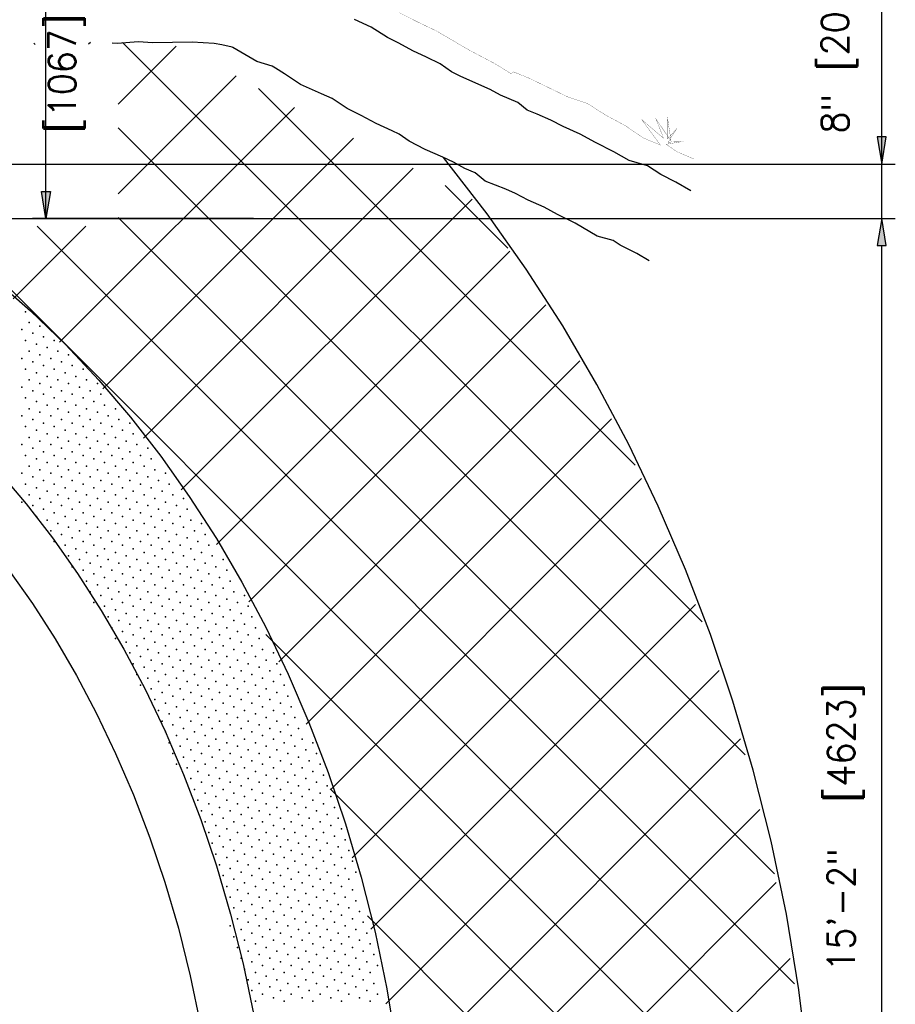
# Model space of a CAD drawing. Extents: x 17 to 1171, y 0 to 483.
# Tile 12 of 16: x 306 to 347, y 161 to 206. Entities that reach past the tile are written whole.
import ezdxf
from ezdxf.enums import TextEntityAlignment as Align

# ---------------------------------------------------------------- set-up
doc = ezdxf.new("R2010")
doc.units = 0
doc.header["$MEASUREMENT"] = 0
for name, color, linetype in [('ARC', 7, 'CONTINUOUS'), ('ARC-FTNG', 7, 'CONTINUOUS'), ('DIM', 7, 'CONTINUOUS'), ('HATCH', 7, 'CONTINUOUS'), ('SLAB', 7, 'CONTINUOUS')]:
    doc.layers.add(name, color=color, linetype=linetype)
doc.styles.add('TXT_SHX', font='txt.shx')

msp = doc.modelspace()

# ---------------------------------------------------------------- hatches: boundary and pattern name
at = {"layer": 'DIM', "linetype": 'CONTINUOUS'}
for points in [[(346.462, 200.793), (346.045, 200.793), (346.253, 199.543)], [(346.045, 195.781), (346.462, 195.781), (346.253, 197.031)]]:
    msp.add_hatch(color=7, dxfattribs=at).paths.add_polyline_path(points)
at = {"layer": 'SLAB', "linetype": 'CONTINUOUS'}
msp.add_hatch(color=7, dxfattribs=at).paths.add_polyline_path([(307.472, 198.281), (307.889, 198.281), (307.68, 197.031)])

# ---------------------------------------------------------------- linework, layer by layer
at = {"layer": 'ARC', "color": 7, "linetype": 'CONTINUOUS'}
for points in [[(324.425, 140.153), (342.711, 140.153), (343.176, 146.126), (343.267, 150.195), (343.156, 154.094), (342.87, 157.839), (342.43, 161.448), (341.852, 164.935), (341.147, 168.308), (340.323, 171.578), (339.387, 174.754), (338.343, 177.84), (337.192, 180.841), (335.936, 183.764), (334.575, 186.609), (333.107, 189.38), (331.531, 192.076), (329.844, 194.698), (328.044, 197.244), (326.024, 199.843)], [(305.276, 194.253), (306.968, 192.776), (308.583, 191.217), (310.123, 189.578), (311.588, 187.863), (312.979, 186.072), (314.299, 184.207), (315.546, 182.268), (316.722, 180.256), (317.827, 178.171), (318.859, 176.013), (319.818, 173.782), (320.702, 171.476), (321.508, 169.095), (322.233, 166.636), (322.872, 164.099), (323.419, 161.481), (323.867, 158.779), (324.207, 155.99), (324.427, 153.112), (324.511, 150.139), (324.442, 147.065), (324.353, 145.922)], [(305.497, 185.356), (306.769, 183.863), (307.982, 182.298), (309.138, 180.659), (310.236, 178.948), (311.276, 177.165), (312.256, 175.309), (313.177, 173.38), (314.035, 171.379), (314.827, 169.305), (315.552, 167.158), (316.205, 164.938), (316.78, 162.644), (317.273, 160.277), (317.676, 157.835), (317.981, 155.318), (318.176, 152.726), (318.249, 150.057), (318.184, 147.311), (317.96, 144.487), (317.551, 141.583), (316.986, 138.903)], [(305.971, 180.811), (307.063, 179.263), (308.103, 177.643), (309.09, 175.951), (310.022, 174.186), (310.899, 172.349), (311.717, 170.44), (312.475, 168.459), (313.168, 166.406), (313.792, 164.281), (314.343, 162.085), (314.815, 159.818), (315.201, 157.481), (315.492, 155.074), (315.678, 152.597), (315.748, 150.052), (315.687, 147.44), (315.474, 144.76), (315.087, 142.016), (314.431, 138.903)]]:
    msp.add_lwpolyline(points, dxfattribs=at)
at = {"layer": 'ARC-FTNG', "color": 7, "linetype": 'CONTINUOUS', "const_width": 0.00984}
msp.add_lwpolyline([(337.58, 199.776), (336.809, 200.106), (336.307, 200.458), (337.019, 200.578), (336.397, 200.555), (336.779, 201.162), (336.367, 200.705), (336.36, 201.716), (336.532, 200.593), (335.828, 201.641), (336.188, 200.727), (335.176, 201.596), (336.038, 200.42), (335.244, 200.75), (334.413, 201.319), (333.506, 201.806), (332.683, 202.33), (331.791, 202.63), (330.967, 203.027), (329.964, 203.513), (329.26, 203.798), (329.148, 203.716), (328.391, 204.18), (327.2, 204.809), (326.317, 205.326), (325.748, 205.663), (324.871, 206.082), (323.98, 206.531)], dxfattribs=at)
at = {"layer": 'ARC-FTNG', "color": 7, "linetype": 'CONTINUOUS'}
for points in [[(337.438, 198.301), (336.757, 198.705), (336.06, 199.057), (335.439, 199.462), (334.6, 199.701), (333.888, 200.113), (333.042, 200.54), (332.331, 200.93), (331.544, 201.274), (330.975, 201.566), (330.353, 201.843), (329.882, 202.03), (329.455, 202.382), (328.653, 202.72), (328.182, 202.982), (327.522, 203.281), (326.804, 203.596), (326.399, 203.805), (325.882, 204.172), (325.238, 204.48), (324.609, 204.764), (323.973, 205.116), (323.441, 205.378), (322.692, 205.865), (321.928, 206.209)], [(335.524, 195.076), (334.952, 195.416), (334.186, 195.803), (333.866, 196.011), (333.123, 196.223), (332.103, 196.814), (331.297, 197.22), (330.675, 197.561), (329.934, 197.885), (329.354, 198.183), (328.898, 198.386), (327.951, 198.762), (327.494, 199.139), (327.011, 199.342), (326.492, 199.63), (325.995, 199.856), (325.187, 200.21), (324.441, 200.597), (323.976, 200.927), (323.658, 201.078), (322.926, 201.41), (322.235, 201.792), (321.584, 202.113), (320.889, 202.565), (320.394, 202.788), (319.423, 203.22), (318.694, 203.706), (318.283, 203.969), (318.126, 204.054), (317.407, 204.271), (316.303, 204.923), (316.276, 204.941), (315.807, 205.045), (315.801, 205.049), (315.442, 205.1), (314.435, 205.175), (312.614, 205.138), (311.938, 205.178), (310.982, 205.114), (310.735, 205.122)]]:
    msp.add_lwpolyline(points, dxfattribs=at)
at = {"layer": 'DIM', "color": 7, "linetype": 'CONTINUOUS'}
for p, q in [((346.253, 199.543), (346.253, 208.463)), ((274.381, 199.543), (346.878, 199.543)), ((346.253, 197.031), (346.253, 199.543)), ((280.425, 197.031), (346.878, 197.031)), ((296.542, 197.031), (346.878, 197.031)), ((346.253, 141.409), (346.253, 195.781))]:
    msp.add_line(p, q, dxfattribs=at)
for points in [[(346.462, 200.793), (346.045, 200.793), (346.253, 199.543)], [(346.045, 195.781), (346.462, 195.781), (346.253, 197.031)]]:
    msp.add_lwpolyline(points, close=True, dxfattribs=at)
at = {"layer": 'HATCH', "color": 7, "linetype": 'CONTINUOUS'}
for p, q in [((342.772, 157.034), (294.694, 205.111)), ((307.181, 205.054), (307.116, 205.119)), ((309.654, 205.09), (309.733, 205.169)), ((311.017, 202.309), (313.697, 204.989)), ((337.962, 178.417), (311.22, 205.158)), ((311.017, 198.166), (316.467, 203.616)), ((334.877, 185.645), (317.495, 203.027)), ((308.315, 191.321), (319.152, 202.158)), ((339.957, 172.278), (311.017, 201.219)), ((310.31, 189.172), (321.877, 200.74)), ((312.178, 186.898), (324.632, 199.351)), ((329.003, 195.662), (326.109, 198.555)), ((313.928, 184.505), (327.352, 197.928)), ((341.305, 166.787), (311.017, 197.075)), ((306.177, 193.327), (309.528, 196.677)), ((342.225, 161.724), (307.272, 196.677)), ((315.552, 181.985), (329.096, 195.53)), ((317.048, 179.339), (330.751, 193.041)), ((318.43, 176.577), (332.315, 190.462)), ((319.691, 173.695), (333.788, 187.792)), ((320.813, 170.674), (335.17, 185.031)), ((321.81, 167.527), (336.459, 182.176)), ((322.674, 164.248), (337.652, 179.226)), ((343.038, 152.624), (317.828, 177.834)), ((323.372, 160.803), (338.746, 176.177)), ((323.901, 157.189), (339.737, 173.025)), ((343.068, 148.451), (320.797, 170.722)), ((324.246, 153.39), (340.62, 169.765)), ((324.334, 149.335), (341.388, 166.389)), ((342.888, 144.488), (322.521, 164.854)), ((324.265, 145.123), (342.032, 162.89))]:
    msp.add_line(p, q, dxfattribs=at)
for p in [(306.742, 192.732), (306.908, 192.234), (306.577, 191.903), (307.074, 191.737), (307.405, 192.069), (306.742, 191.406), (307.571, 191.571), (308.068, 191.406), (306.908, 190.909), (307.24, 191.24), (307.737, 191.074), (308.234, 190.909), (306.577, 190.577), (307.074, 190.411), (307.405, 190.743), (307.902, 190.577), (308.4, 190.411), (308.731, 190.743), (306.742, 190.08), (307.24, 189.914), (307.571, 190.246), (308.068, 190.08), (308.565, 189.914), (308.897, 190.246), (309.394, 190.08), (306.908, 189.583), (307.737, 189.749), (308.234, 189.583), (309.063, 189.749), (309.56, 189.583), (306.577, 189.251), (307.074, 189.086), (307.405, 189.417), (307.902, 189.251), (308.4, 189.086), (308.731, 189.417), (309.228, 189.251), (309.726, 189.086), (310.057, 189.417), (306.742, 188.754), (307.24, 188.588), (307.571, 188.92), (308.068, 188.754), (308.565, 188.588), (308.897, 188.92), (309.394, 188.754), (309.891, 188.588), (310.223, 188.92), (306.908, 188.257), (307.405, 188.091), (307.737, 188.423), (308.234, 188.257), (308.731, 188.091), (309.063, 188.423), (309.56, 188.257), (310.057, 188.091), (310.388, 188.423), (310.886, 188.257), (306.577, 187.925), (307.074, 187.76), (307.902, 187.925), (308.4, 187.76), (309.228, 187.925), (309.726, 187.76), (310.554, 187.925), (311.051, 187.76), (306.742, 187.428), (307.24, 187.263), (307.571, 187.594), (308.068, 187.428), (308.565, 187.263), (308.897, 187.594), (309.394, 187.428), (309.891, 187.263), (310.223, 187.594), (310.72, 187.428), (311.217, 187.263), (311.548, 187.594), (306.908, 186.931), (307.405, 186.765), (307.737, 187.097), (308.234, 186.931), (308.731, 186.765), (309.063, 187.097), (309.56, 186.931), (310.057, 186.765), (310.388, 187.097), (310.886, 186.931), (311.383, 186.765), (311.714, 187.097), (306.577, 186.6), (307.074, 186.434), (307.571, 186.268), (307.902, 186.6), (308.4, 186.434), (308.897, 186.268), (309.228, 186.6), (309.726, 186.434), (310.223, 186.268), (310.554, 186.6), (311.051, 186.434), (311.548, 186.268), (311.88, 186.6), (312.377, 186.434), (306.742, 186.102), (307.24, 185.937), (308.068, 186.102), (308.565, 185.937), (309.394, 186.102), (309.891, 185.937), (310.72, 186.102), (311.217, 185.937), (312.046, 186.102), (312.543, 185.937), (306.908, 185.605), (307.405, 185.44), (307.737, 185.771), (308.234, 185.605), (308.731, 185.44), (309.063, 185.771), (309.56, 185.605), (310.057, 185.44), (310.388, 185.771), (310.886, 185.605), (311.383, 185.44), (311.714, 185.771), (312.211, 185.605), (312.709, 185.44), (306.577, 185.274), (307.074, 185.108), (307.571, 184.942), (307.902, 185.274), (308.4, 185.108), (308.897, 184.942), (309.228, 185.274), (309.726, 185.108), (310.223, 184.942), (310.554, 185.274), (311.051, 185.108), (311.548, 184.942), (311.88, 185.274), (312.377, 185.108), (312.874, 184.942), (313.206, 185.274), (306.742, 184.777), (307.24, 184.611), (308.068, 184.777), (308.565, 184.611), (309.394, 184.777), (309.891, 184.611), (310.72, 184.777), (311.217, 184.611), (312.046, 184.777), (312.543, 184.611), (313.372, 184.777), (306.908, 184.28), (307.405, 184.114), (307.737, 184.445), (308.234, 184.28), (308.731, 184.114), (309.063, 184.445), (309.56, 184.28), (310.057, 184.114), (310.388, 184.445), (310.886, 184.28), (311.383, 184.114), (311.714, 184.445), (312.211, 184.28), (312.709, 184.114), (313.04, 184.445), (313.537, 184.28), (314.034, 184.114), (306.577, 183.948), (307.074, 183.782), (307.571, 183.617), (307.902, 183.948), (308.4, 183.782), (308.897, 183.617), (309.228, 183.948), (309.726, 183.782), (310.223, 183.617), (310.554, 183.948), (311.051, 183.782), (311.548, 183.617), (311.88, 183.948), (312.377, 183.782), (312.874, 183.617), (313.206, 183.948), (313.703, 183.782), (314.2, 183.617), (307.24, 183.285), (307.737, 183.119), (308.068, 183.451), (308.565, 183.285), (309.063, 183.119), (309.394, 183.451), (309.891, 183.285), (310.388, 183.119), (310.72, 183.451), (311.217, 183.285), (311.714, 183.119), (312.046, 183.451), (312.543, 183.285), (313.04, 183.119), (313.372, 183.451), (313.869, 183.285), (314.366, 183.119), (308.234, 182.954), (308.731, 182.788), (309.56, 182.954), (310.057, 182.788), (310.886, 182.954), (311.383, 182.788), (312.211, 182.954), (312.709, 182.788), (313.537, 182.954), (314.034, 182.788), (314.863, 182.954), (307.902, 182.622), (308.4, 182.457), (308.897, 182.291), (309.228, 182.622), (309.726, 182.457), (310.223, 182.291), (310.554, 182.622), (311.051, 182.457), (311.548, 182.291), (311.88, 182.622), (312.377, 182.457), (312.874, 182.291), (313.206, 182.622), (313.703, 182.457), (314.2, 182.291), (314.532, 182.622), (315.029, 182.457), (308.068, 182.125), (308.565, 181.959), (309.063, 181.794), (309.394, 182.125), (309.891, 181.959), (310.388, 181.794), (310.72, 182.125), (311.217, 181.959), (311.714, 181.794), (312.046, 182.125), (312.543, 181.959), (313.04, 181.794), (313.372, 182.125), (313.869, 181.959), (314.366, 181.794), (314.697, 182.125), (315.195, 181.959), (308.731, 181.462), (309.228, 181.296), (309.56, 181.628), (310.057, 181.462), (310.554, 181.296), (310.886, 181.628), (311.383, 181.462), (311.88, 181.296), (312.211, 181.628), (312.709, 181.462), (313.206, 181.296), (313.537, 181.628), (314.034, 181.462), (314.532, 181.296), (314.863, 181.628), (315.36, 181.462), (315.857, 181.296), (308.897, 180.965), (309.726, 181.131), (310.223, 180.965), (311.051, 181.131), (311.548, 180.965), (312.377, 181.131), (312.874, 180.965), (313.703, 181.131), (314.2, 180.965), (315.029, 181.131), (315.526, 180.965), (309.394, 180.799), (309.891, 180.633), (310.388, 180.468), (310.72, 180.799), (311.217, 180.633), (311.714, 180.468), (312.046, 180.799), (312.543, 180.633), (313.04, 180.468), (313.372, 180.799), (313.869, 180.633), (314.366, 180.468), (314.697, 180.799), (315.195, 180.633), (315.692, 180.468), (316.023, 180.799), (309.56, 180.302), (310.057, 180.136), (310.554, 179.971), (310.886, 180.302), (311.383, 180.136), (311.88, 179.971), (312.211, 180.302), (312.709, 180.136), (313.206, 179.971), (313.537, 180.302), (314.034, 180.136), (314.532, 179.971), (314.863, 180.302), (315.36, 180.136), (315.857, 179.971), (316.189, 180.302), (309.726, 179.805), (310.223, 179.639), (310.72, 179.473), (311.051, 179.805), (311.548, 179.639), (312.046, 179.473), (312.377, 179.805), (312.874, 179.639), (313.372, 179.473), (313.703, 179.805), (314.2, 179.639), (314.697, 179.473), (315.029, 179.805), (315.526, 179.639), (316.023, 179.473), (316.355, 179.805), (316.852, 179.639), (309.891, 179.308), (310.388, 179.142), (311.217, 179.308), (311.714, 179.142), (312.543, 179.308), (313.04, 179.142), (313.869, 179.308), (314.366, 179.142), (315.195, 179.308), (315.692, 179.142), (316.52, 179.308), (317.017, 179.142), (310.554, 178.645), (310.886, 178.976), (311.383, 178.81), (311.88, 178.645), (312.211, 178.976), (312.709, 178.81), (313.206, 178.645), (313.537, 178.976), (314.034, 178.81), (314.532, 178.645), (314.863, 178.976), (315.36, 178.81), (315.857, 178.645), (316.189, 178.976), (316.686, 178.81), (317.183, 178.645), (310.72, 178.148), (311.051, 178.479), (311.548, 178.313), (312.046, 178.148), (312.377, 178.479), (312.874, 178.313), (313.372, 178.148), (313.703, 178.479), (314.2, 178.313), (314.697, 178.148), (315.029, 178.479), (315.526, 178.313), (316.023, 178.148), (316.355, 178.479), (316.852, 178.313), (317.349, 178.148), (310.886, 177.65), (311.217, 177.982), (311.714, 177.816), (312.211, 177.65), (312.543, 177.982), (313.04, 177.816), (313.537, 177.65), (313.869, 177.982), (314.366, 177.816), (314.863, 177.65), (315.195, 177.982), (315.692, 177.816), (316.189, 177.65), (316.52, 177.982), (317.017, 177.816), (317.515, 177.65), (311.383, 177.485), (311.88, 177.319), (312.709, 177.485), (313.206, 177.319), (314.034, 177.485), (314.532, 177.319), (315.36, 177.485), (315.857, 177.319), (316.686, 177.485), (317.183, 177.319), (311.548, 176.988), (312.046, 176.822), (312.377, 177.153), (312.874, 176.988), (313.372, 176.822), (313.703, 177.153), (314.2, 176.988), (314.697, 176.822), (315.029, 177.153), (315.526, 176.988), (316.023, 176.822), (316.355, 177.153), (316.852, 176.988), (317.349, 176.822), (317.68, 177.153), (318.178, 176.988), (311.714, 176.49), (312.211, 176.325), (312.543, 176.656), (313.04, 176.49), (313.537, 176.325), (313.869, 176.656), (314.366, 176.49), (314.863, 176.325), (315.195, 176.656), (315.692, 176.49), (316.189, 176.325), (316.52, 176.656), (317.017, 176.49), (317.515, 176.325), (317.846, 176.656), (318.343, 176.49), (311.88, 175.993), (312.377, 175.827), (312.709, 176.159), (313.206, 175.993), (313.703, 175.827), (314.034, 176.159), (314.532, 175.993), (315.029, 175.827), (315.36, 176.159), (315.857, 175.993), (316.355, 175.827), (316.686, 176.159), (317.183, 175.993), (317.68, 175.827), (318.012, 176.159), (318.509, 175.993), (312.046, 175.496), (312.874, 175.662), (313.372, 175.496), (314.2, 175.662), (314.697, 175.496), (315.526, 175.662), (316.023, 175.496), (316.852, 175.662), (317.349, 175.496), (318.178, 175.662), (318.675, 175.496), (312.543, 175.33), (313.04, 175.165), (313.537, 174.999), (313.869, 175.33), (314.366, 175.165), (314.863, 174.999), (315.195, 175.33), (315.692, 175.165), (316.189, 174.999), (316.52, 175.33), (317.017, 175.165), (317.515, 174.999), (317.846, 175.33), (318.343, 175.165), (318.841, 174.999), (312.709, 174.833), (313.206, 174.667), (313.703, 174.501), (314.034, 174.833), (314.532, 174.667), (315.029, 174.501), (315.36, 174.833), (315.857, 174.667), (316.355, 174.501), (316.686, 174.833), (317.183, 174.667), (317.68, 174.501), (318.012, 174.833), (318.509, 174.667), (319.006, 174.501), (312.874, 174.336), (313.372, 174.17), (313.869, 174.004), (314.2, 174.336), (314.697, 174.17), (315.195, 174.004), (315.526, 174.336), (316.023, 174.17), (316.52, 174.004), (316.852, 174.336), (317.349, 174.17), (317.846, 174.004), (318.178, 174.336), (318.675, 174.17), (319.172, 174.004), (313.04, 173.839), (313.537, 173.673), (314.366, 173.839), (314.863, 173.673), (315.692, 173.839), (316.189, 173.673), (317.017, 173.839), (317.515, 173.673), (318.343, 173.839), (318.841, 173.673), (313.206, 173.341), (313.703, 173.176), (314.034, 173.507), (314.532, 173.341), (315.029, 173.176), (315.36, 173.507), (315.857, 173.341), (316.355, 173.176), (316.686, 173.507), (317.183, 173.341), (317.68, 173.176), (318.012, 173.507), (318.509, 173.341), (319.006, 173.176), (319.338, 173.507), (313.372, 172.844), (313.869, 172.679), (314.2, 173.01), (314.697, 172.844), (315.195, 172.679), (315.526, 173.01), (316.023, 172.844), (316.52, 172.679), (316.852, 173.01), (317.349, 172.844), (317.846, 172.679), (318.178, 173.01), (318.675, 172.844), (319.172, 172.679), (319.503, 173.01), (320.001, 172.844), (313.537, 172.347), (314.366, 172.513), (314.863, 172.347), (315.692, 172.513), (316.189, 172.347), (317.017, 172.513), (317.515, 172.347), (318.343, 172.513), (318.841, 172.347), (319.669, 172.513), (320.166, 172.347), (313.703, 171.85), (314.034, 172.181), (314.532, 172.016), (315.029, 171.85), (315.36, 172.181), (315.857, 172.016), (316.355, 171.85), (316.686, 172.181), (317.183, 172.016), (317.68, 171.85), (318.012, 172.181), (318.509, 172.016), (319.006, 171.85), (319.338, 172.181), (319.835, 172.016), (320.332, 171.85), (314.2, 171.684), (314.697, 171.518), (315.195, 171.353), (315.526, 171.684), (316.023, 171.518), (316.52, 171.353), (316.852, 171.684), (317.349, 171.518), (317.846, 171.353), (318.178, 171.684), (318.675, 171.518), (319.172, 171.353), (319.503, 171.684), (320.001, 171.518), (320.498, 171.353), (314.366, 171.187), (314.863, 171.021), (315.36, 170.856), (315.692, 171.187), (316.189, 171.021), (316.686, 170.856), (317.017, 171.187), (317.515, 171.021), (318.012, 170.856), (318.343, 171.187), (318.841, 171.021), (319.338, 170.856), (319.669, 171.187), (320.166, 171.021), (320.664, 170.856), (314.532, 170.69), (315.029, 170.524), (315.857, 170.69), (316.355, 170.524), (317.183, 170.69), (317.68, 170.524), (318.509, 170.69), (319.006, 170.524), (319.835, 170.69), (320.332, 170.524), (314.697, 170.193), (315.195, 170.027), (315.526, 170.358), (316.023, 170.193), (316.52, 170.027), (316.852, 170.358), (317.349, 170.193), (317.846, 170.027), (318.178, 170.358), (318.675, 170.193), (319.172, 170.027), (319.503, 170.358), (320.001, 170.193), (320.498, 170.027), (320.829, 170.358), (314.863, 169.695), (315.36, 169.53), (315.692, 169.861), (316.189, 169.695), (316.686, 169.53), (317.017, 169.861), (317.515, 169.695), (318.012, 169.53), (318.343, 169.861), (318.841, 169.695), (319.338, 169.53), (319.669, 169.861), (320.166, 169.695), (320.664, 169.53), (320.995, 169.861), (315.029, 169.198), (315.526, 169.032), (315.857, 169.364), (316.355, 169.198), (316.852, 169.032), (317.183, 169.364), (317.68, 169.198), (318.178, 169.032), (318.509, 169.364), (319.006, 169.198), (319.503, 169.032), (319.835, 169.364), (320.332, 169.198), (320.829, 169.032), (321.161, 169.364), (315.195, 168.701), (316.023, 168.867), (316.52, 168.701), (317.349, 168.867), (317.846, 168.701), (318.675, 168.867), (319.172, 168.701), (320.001, 168.867), (320.498, 168.701), (321.327, 168.867), (315.36, 168.204), (315.692, 168.535), (316.189, 168.37), (316.686, 168.204), (317.017, 168.535), (317.515, 168.37), (318.012, 168.204), (318.343, 168.535), (318.841, 168.37), (319.338, 168.204), (319.669, 168.535), (320.166, 168.37), (320.664, 168.204), (320.995, 168.535), (321.492, 168.37), (315.526, 167.707), (315.857, 168.038), (316.355, 167.872), (316.852, 167.707), (317.183, 168.038), (317.68, 167.872), (318.178, 167.707), (318.509, 168.038), (319.006, 167.872), (319.503, 167.707), (319.835, 168.038), (320.332, 167.872), (320.829, 167.707), (321.161, 168.038), (321.658, 167.872), (315.692, 167.209), (316.023, 167.541), (316.52, 167.375), (317.017, 167.209), (317.349, 167.541), (317.846, 167.375), (318.343, 167.209), (318.675, 167.541), (319.172, 167.375), (319.669, 167.209), (320.001, 167.541), (320.498, 167.375), (320.995, 167.209), (321.327, 167.541), (321.824, 167.375), (316.189, 167.044), (316.686, 166.878), (317.515, 167.044), (318.012, 166.878), (318.841, 167.044), (319.338, 166.878), (320.166, 167.044), (320.664, 166.878), (321.492, 167.044), (321.989, 166.878), (315.857, 166.712), (316.355, 166.547), (316.852, 166.381), (317.183, 166.712), (317.68, 166.547), (318.178, 166.381), (318.509, 166.712), (319.006, 166.547), (319.503, 166.381), (319.835, 166.712), (320.332, 166.547), (320.829, 166.381), (321.161, 166.712), (321.658, 166.547), (316.023, 166.215), (316.52, 166.049), (317.017, 165.884), (317.349, 166.215), (317.846, 166.049), (318.343, 165.884), (318.675, 166.215), (319.172, 166.049), (319.669, 165.884), (320.001, 166.215), (320.498, 166.049), (320.995, 165.884), (321.327, 166.215), (321.824, 166.049), (316.189, 165.718), (316.686, 165.552), (317.183, 165.387), (317.515, 165.718), (318.012, 165.552), (318.509, 165.387), (318.841, 165.718), (319.338, 165.552), (319.835, 165.387), (320.166, 165.718), (320.664, 165.552), (321.161, 165.387), (321.492, 165.718), (321.989, 165.552), (316.355, 165.221), (316.852, 165.055), (317.68, 165.221), (318.178, 165.055), (319.006, 165.221), (319.503, 165.055), (320.332, 165.221), (320.829, 165.055), (321.658, 165.221), (322.155, 165.055), (316.52, 164.724), (317.017, 164.558), (317.349, 164.889), (317.846, 164.724), (318.343, 164.558), (318.675, 164.889), (319.172, 164.724), (319.669, 164.558), (320.001, 164.889), (320.498, 164.724), (320.995, 164.558), (321.327, 164.889), (321.824, 164.724), (322.321, 164.558), (316.189, 164.392), (316.686, 164.226), (317.183, 164.061), (317.515, 164.392), (318.012, 164.226), (318.509, 164.061), (318.841, 164.392), (319.338, 164.226), (319.835, 164.061), (320.166, 164.392), (320.664, 164.226), (321.161, 164.061), (321.492, 164.392), (321.989, 164.226), (322.487, 164.061), (316.355, 163.895), (316.852, 163.729), (317.349, 163.564), (317.68, 163.895), (318.178, 163.729), (318.675, 163.564), (319.006, 163.895), (319.503, 163.729), (320.001, 163.564), (320.332, 163.895), (320.829, 163.729), (321.327, 163.564), (321.658, 163.895), (322.155, 163.729), (322.652, 163.564), (316.52, 163.398), (317.017, 163.232), (317.846, 163.398), (318.343, 163.232), (319.172, 163.398), (319.669, 163.232), (320.498, 163.398), (320.995, 163.232), (321.824, 163.398), (322.321, 163.232), (316.686, 162.901), (317.183, 162.735), (317.515, 163.066), (318.012, 162.901), (318.509, 162.735), (318.841, 163.066), (319.338, 162.901), (319.835, 162.735), (320.166, 163.066), (320.664, 162.901), (321.161, 162.735), (321.492, 163.066), (321.989, 162.901), (322.487, 162.735), (322.818, 163.066), (316.852, 162.403), (317.349, 162.238), (317.68, 162.569), (318.178, 162.403), (318.675, 162.238), (319.006, 162.569), (319.503, 162.403), (320.001, 162.238), (320.332, 162.569), (320.829, 162.403), (321.327, 162.238), (321.658, 162.569), (322.155, 162.403), (322.652, 162.238), (322.984, 162.569), (317.017, 161.906), (317.515, 161.74), (317.846, 162.072), (318.343, 161.906), (318.841, 161.74), (319.172, 162.072), (319.669, 161.906), (320.166, 161.74), (320.498, 162.072), (320.995, 161.906), (321.492, 161.74), (321.824, 162.072), (322.321, 161.906), (322.818, 161.74), (317.183, 161.409), (318.012, 161.575), (318.509, 161.409), (319.338, 161.575), (319.835, 161.409), (320.664, 161.575), (321.161, 161.409), (321.989, 161.575), (322.487, 161.409), (317.349, 160.912), (317.68, 161.243), (318.178, 161.077), (318.675, 160.912), (319.006, 161.243), (319.503, 161.077), (320.001, 160.912), (320.332, 161.243), (320.829, 161.077), (321.327, 160.912), (321.658, 161.243), (322.155, 161.077), (322.652, 160.912), (322.984, 161.243)]:
    msp.add_point(p, dxfattribs=at)
at = {"layer": 'SLAB', "color": 7, "linetype": 'CONTINUOUS'}
for p, q in [((307.68, 197.031), (307.68, 210.156)), ((317.265, 197.031), (307.055, 197.031))]:
    msp.add_line(p, q, dxfattribs=at)
msp.add_lwpolyline([(307.472, 198.281), (307.889, 198.281), (307.68, 197.031)], close=True, dxfattribs=at)

# ---------------------------------------------------------------- texts
at = {"layer": 'DIM', "color": 7, "linetype": 'CONTINUOUS', "style": 'TXT_SHX', "width": 0.95}
for s, p in [('8" [203]', (344.718, 204.636)), ('15\'-2"  [4623]', (345.004, 168.944))]:
    msp.add_text(s, height=1.25, rotation=90, dxfattribs=at).set_placement(p, align=Align.CENTER)
at = {"layer": 'SLAB', "color": 7, "linetype": 'CONTINUOUS', "style": 'TXT_SHX', "width": 0.95}
msp.add_text('[1067]', height=1.25, rotation=90, dxfattribs=at).set_placement((309.057, 203.735), align=Align.CENTER)

doc.saveas('drawing.dxf')
